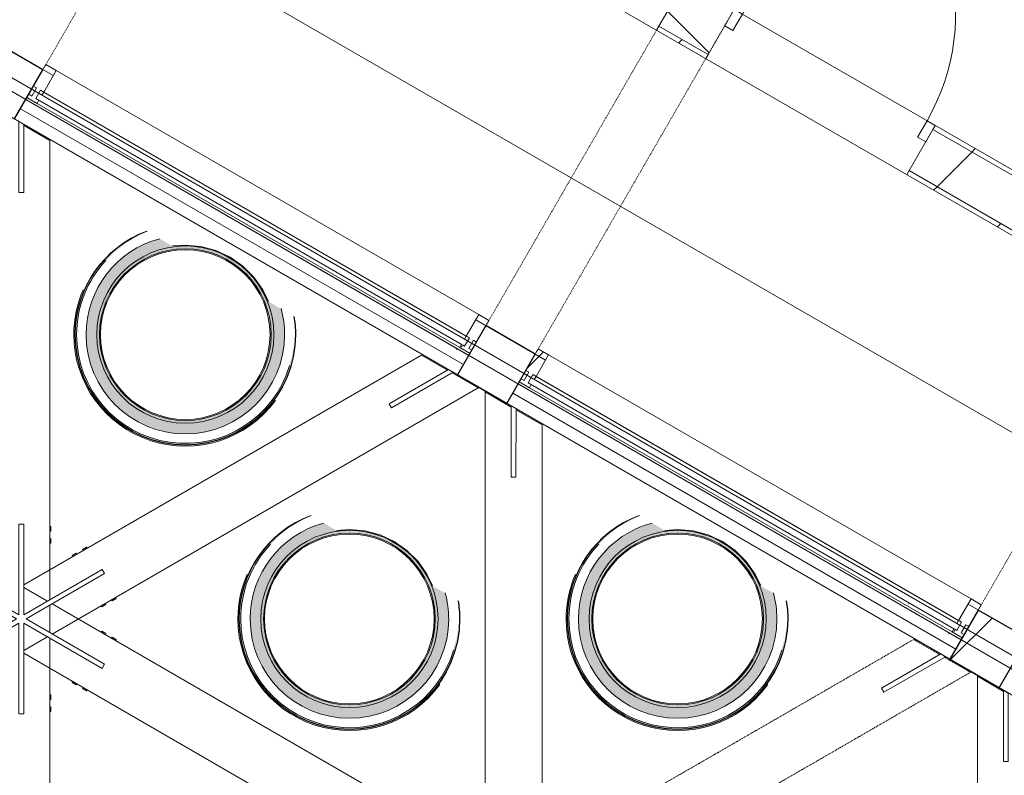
# Model space of a CAD drawing. Header units: centimetres. Extents: x 6036 to 22185, y 5782 to 11383.
# Tile 233 of 256: x 19244 to 19660, y 8416 to 8735. Entities that reach past the tile are written whole.
import ezdxf

# ---------------------------------------------------------------- set-up
doc = ezdxf.new("R2010")
doc.units = ezdxf.units.CM
doc.linetypes.add('Dash', pattern=[0.6, 0.3, -0.3])
doc.linetypes.add('Hidden', pattern=[0.714375, 0.47625, -0.238125])
for name, color, linetype, lineweight in [('A-COLS', 52, 'Continuous', 9), ('A-COLS-HDLN', 52, 'Dash', 9), ('A-DETL-MBND', 5, 'Continuous', 9), ('A-DOOR', 31, 'Continuous', 9), ('A-DOOR-FRAM', 31, 'Continuous', 9), ('A-DOOR-OPNG', 31, 'Continuous', 9), ('A-FLOR', 192, 'Continuous', 9), ('A-FLOR-HRAL', 11, 'Continuous', 9), ('A-GENM', 13, 'Continuous', 9), ('A-GLAZ-CURT', 52, 'Continuous', 9), ('A-GLAZ-CWMG', 51, 'Continuous', 9), ('A-WALL', 113, 'Continuous', 9), ('A-WALL-FNSH', 113, 'Continuous', 25), ('A-WALL-PATT', 111, 'Continuous', 25)]:
    doc.layers.add(name, color=color, linetype=linetype, lineweight=lineweight)
pattern_1 = [(45, (12452.32, 0), (-33.67596, 33.67596), [])]
pattern_2 = [(45, (12452.32, 0), (-21.2132, 21.2132), [])]
pattern_3 = [(45, (12452.32, 0), (-53.033, 53.033), []), (135, (12452.32, 0), (-53.033, -53.033), [])]

# ---------------------------------------------------------------- blocks, each defined once
blk = doc.blocks.new('WIND_SwietlikDachowy - WIND_SwietlikDachowy-V223-7-02 ZestMeble')
at = {"layer": 'A-GENM'}
for points in [[(-3.85, -46.48), (3.85, -46.48), (11.45, -45.21), (18.74, -42.71), (25.51, -39.05), (31.59, -34.32), (37.4, -27.74), (41.31, -21.54), (44.11, -15.14), (46.16, -5.82), (46.64, 0), (46.5, 0), (45.87, -7.65), (43.98, -15.1), (40.9, -22.13), (36.7, -28.56), (31.49, -34.21), (25.43, -38.93), (18.68, -42.58), (11.42, -45.08), (3.84, -46.34), (-3.84, -46.34), (-11.42, -45.08), (-18.68, -42.58), (-25.43, -38.93), (-31.49, -34.21), (-37.23, -27.74), (-40.9, -22.13), (-43.98, -15.1), (-46.02, -5.82), (-46.5, 0), (-45.87, 7.65), (-43.54, 16.1), (-40.9, 22.13), (-36.7, 28.56), (-31.49, 34.21), (-23.69, 39.87), (-18.68, 42.58), (-18.74, 42.71), (-26.83, 38.02), (-31.59, 34.32), (-36.81, 28.65), (-41.02, 22.2), (-44.11, 15.14), (-46.01, 7.68), (-46.64, 0), (-46.01, -7.68), (-44.11, -15.14), (-41.02, -22.2), (-36.81, -28.65), (-31.59, -34.32), (-25.51, -39.05), (-18.74, -42.71), (-11.45, -45.21), (-8.57, -45.7)], [(-46.5, 0), (-45.9, 0), (-45.25, 7.65), (-42.89, 16.1), (-40.18, 22.13), (-35.88, 28.56), (-30.56, 34.33), (-24.68, 39.05), (-18.14, 42.71), (-18.74, 42.55), (-26.61, 38.02), (-31.59, 34.11), (-36.85, 28.32), (-41.02, 21.85), (-44.11, 14.57), (-46.01, 5.97), (-46.11, 4.7)], [(0, -47.1), (7.75, -46.43), (16.37, -44.04), (22.92, -41.03), (28.87, -37.09), (34.57, -31.82), (37.62, -27.74), (37.4, -27.74), (36.22, -29.28), (31.09, -34.71), (25.1, -39.27), (18.44, -42.82), (11.27, -45.24), (1.87, -46.48), (-5.62, -46.19), (-12.96, -44.7), (-19.97, -42.04), (-26.47, -38.3), (-32.28, -33.56), (-37.4, -27.74), (-41.28, -21.62), (-44.34, -14.24), (-46.16, -5.82), (-46.5, 1.71), (-45.87, 8.23), (-43.41, 16.74), (-42.67, 18.62), (-43.11, 18.62), (-45.27, 12.56), (-46.64, 5.83), (-47.1, 0), (-46.01, -9.51), (-43.98, -16.52), (-40.9, -23.13), (-36.7, -29.34), (-31.82, -34.57), (-26.15, -39.05), (-19.58, -42.71), (-12.81, -45.21), (-7.37, -46.52), (-3.79, -46.8)], [(3.84, -46.34), (11.45, -45.07), (18.74, -42.55), (25.51, -38.87), (31.59, -34.11), (37.23, -27.74), (41.31, -21.19), (44.11, -14.57), (46.02, -5.82), (45.83, -4.2), (45.19, -8.48), (43.33, -15.1), (40.18, -22.13), (35.88, -28.56), (30.52, -34.21), (24.18, -38.93), (16.84, -42.58), (11.27, -44.5), (3.79, -45.74), (-3.84, -45.73), (-11.42, -44.44), (-18.74, -41.87), (-25.51, -38.11), (-31.59, -33.22), (-36.85, -27.23), (-41.02, -20.36), (-43.41, -14.9), (-45.42, -5.82), (-45.9, 0), (-46.5, 0), (-45.86, -7.68), (-43.96, -15.14), (-40.85, -22.2), (-36.62, -28.65), (-31.36, -34.32), (-25.21, -39.05), (-18.3, -42.71), (-10.59, -45.21), (-3.79, -46.34), (3.79, -46.34)]]:
    blk.add_hatch(color=256, dxfattribs=at).paths.add_polyline_path(points)
h = blk.add_hatch(color=256, dxfattribs=at)
h.paths.add_polyline_path([(3.46, -41.76), (10.29, -40.62), (16.83, -38.37), (22.92, -35.08), (28.38, -30.83), (33.06, -25.74), (36.85, -19.94), (39.63, -13.6), (41.42, -5.82), (41.9, 0), (41.31, 6.98), (40.3, 10.95), (35.02, 14), (32.45, 19.31), (28.63, 24.63), (23.94, 29.2), (18.54, 32.9), (12.58, 35.61), (6.23, 37.25), (-0.3, 37.77), (-5.39, 37.33), (-10.79, 40.45), (-17.49, 38.02), (-22.92, 35.08), (-28.38, 30.83), (-33.5, 25.07), (-36.85, 19.94), (-39.63, 13.6), (-41.33, 6.9), (-41.9, 0), (-41.33, -6.9), (-39.63, -13.6), (-36.85, -19.94), (-33.06, -25.74), (-28.38, -30.83), (-22.92, -35.08), (-16.83, -38.37), (-8.57, -40.9), (-3.46, -41.76)])
h.paths.add_polyline_path([(0, -37.4), (-6.49, -36.83), (-12.79, -35.14), (-18.7, -32.39), (-24.95, -27.74), (-28.65, -24.04), (-32.39, -18.7), (-35.14, -12.79), (-36.89, -5.82), (-37.4, 0), (-36.83, 6.49), (-35.14, 12.79), (-32.39, 18.7), (-28.65, 24.04), (-24.04, 28.65), (-18.7, 32.39), (-12.79, 35.14), (-4.78, 36.98), (1.99, 37.23), (6.49, 36.83), (12.79, 35.14), (20.34, 31.24), (24.3, 28.39), (28.96, 23.6), (32.74, 17.96), (35.14, 12.79), (36.83, 6.49), (37.4, 0), (36.83, -6.49), (35.14, -12.79), (32.39, -18.7), (28.65, -24.04), (24.04, -28.65), (18.7, -32.39), (12.79, -35.14), (6.49, -36.83)])
h = blk.add_hatch(color=256, dxfattribs=at)
h.paths.add_polyline_path([(0, -37.4), (6.49, -36.83), (12.79, -35.14), (18.7, -32.39), (24.95, -27.74), (28.65, -24.04), (33.06, -17.25), (35.14, -12.79), (36.89, -5.82), (37.23, 1.99), (36.74, 6.85), (34.92, 13.28), (31.92, 19.37), (28.38, 24.31), (22.92, 29.44), (16.89, 33.23), (11.39, 35.52), (6.49, 36.83), (-1.99, 37.23), (-6.56, 36.81), (-12.93, 35.08), (-18.9, 32.25), (-24.3, 28.39), (-28.65, 24.04), (-33.06, 17.25), (-35.14, 12.79), (-36.83, 6.49), (-37.4, 0), (-36.72, -6.9), (-34.77, -13.6), (-31.52, -19.94), (-28.38, -24.31), (-22.92, -29.44), (-18.7, -32.39), (-12.79, -35.14), (-6.49, -36.83), (-3.46, -37.1)])
h.paths.add_polyline_path([(0, -36.08), (-3.46, -36.05), (-11.6, -34.19), (-17.48, -31.61), (-23.12, -27.74), (-27.05, -24.04), (-30.99, -18.7), (-33.87, -12.79), (-35.69, -5.82), (-36.23, 0), (-35.14, 8.31), (-33.5, 13.65), (-30.8, 19.07), (-25.41, 25.65), (-21.76, 28.96), (-15.37, 32.74), (-8.33, 35.14), (-3.34, 36.08), (3.46, 36.05), (10.29, 34.7), (17.48, 31.61), (22.92, 27.92), (27.05, 24.04), (30.99, 18.7), (33.87, 12.79), (35.63, 6.49), (36.23, 0), (35.14, -8.31), (33.06, -14.53), (30.8, -19.07), (26.77, -24.41), (21.83, -28.91), (16.15, -32.43), (8.33, -35.14), (3.34, -36.08)])
for centre, radius, start, end in [((0, 0), 46.64, 110.4023, 180), ((0, 0), 46.5, 110.2553, 180), ((0, 0), 41.9, 104.9333, 180), ((0, 0), 37.4, 0, 180), ((0, 0), 36.23, 0, 180), ((-0.04, 0), 35.8, 0, 180), ((0, 0), 45.9, 137.0873, 180), ((0, 0), 47.1, 156.3763, 180), ((0, 0), 41.9, 0, 15.2001), ((0, 0), 46.5, 0, 9.4737), ((0, 0), 46.64, 0, 9.4737), ((0, 0), 47.1, 180, 323.9099), ((0, 0), 46.64, 180, 360), ((0, 0), 46.5, 180, 0), ((0, 0), 45.9, 180, 343.4254), ((0, 0), 41.9, 180, 360), ((0, 0), 37.4, 180, 0), ((0, 0), 36.23, 180, 0), ((-0.04, 0), 35.8, 180, 360)]:
    blk.add_arc(centre, radius, start, end, dxfattribs=at)
blk = doc.blocks.new('WIND_SwietlikDachowy - WIND_SwietlikDachowy-V215-7-02 ZestMeble')
at = {"layer": 'A-GENM'}
for points in [[(-3.85, -46.48), (3.85, -46.48), (11.45, -45.21), (18.74, -42.71), (25.51, -39.05), (31.59, -34.32), (36.81, -28.65), (41.02, -22.2), (44.11, -15.14), (46.01, -7.68), (46.64, 0), (46.5, 0), (45.87, -7.65), (43.98, -15.1), (40.9, -22.13), (36.7, -28.56), (31.49, -34.21), (24.64, -39.36), (18.68, -42.58), (11.42, -45.08), (3.84, -46.34), (-3.84, -46.34), (-11.42, -45.08), (-18.68, -42.58), (-25.43, -38.93), (-31.49, -34.21), (-36.7, -28.56), (-40.9, -22.13), (-43.98, -15.1), (-45.87, -7.65), (-46.5, 0), (-45.87, 7.65), (-43.98, 15.1), (-40.9, 22.13), (-36.7, 28.56), (-31.49, 34.21), (-25.24, 39.03), (-18.68, 42.58), (-18.74, 42.71), (-25.51, 39.05), (-31.59, 34.32), (-36.81, 28.65), (-41.02, 22.2), (-44.11, 15.14), (-46.01, 7.68), (-46.64, 0), (-46.01, -7.68), (-44.11, -15.14), (-41.02, -22.2), (-36.81, -28.65), (-31.59, -34.32), (-25.13, -39.25), (-18.74, -42.71), (-11.45, -45.21)], [(0, -47.1), (7.75, -46.43), (15.05, -44.59), (22.38, -41.36), (28.87, -37.09), (34.57, -31.82), (37.73, -27.8), (37.46, -27.65), (36.22, -29.28), (31.09, -34.71), (24.64, -39.52), (18.44, -42.82), (11.27, -45.24), (1.87, -46.48), (-5.62, -46.19), (-12.96, -44.7), (-19.97, -42.04), (-26.47, -38.3), (-32.28, -33.56), (-37.26, -27.95), (-41.28, -21.62), (-44.34, -14.24), (-46.11, -6.41), (-46.5, 1.71), (-45.87, 8.23), (-43.41, 16.74), (-42.67, 18.62), (-43.11, 18.62), (-45.27, 12.56), (-46.64, 5.83), (-47.1, 0), (-46.01, -9.51), (-43.98, -16.52), (-40.9, -23.13), (-36.7, -29.34), (-31.82, -34.57), (-25.81, -39.25), (-19.58, -42.71), (-12.81, -45.21), (-7.37, -46.52), (-0.3, -47.08)], [(-3.79, -46.34), (3.85, -46.34), (11.45, -45.07), (18.74, -42.55), (25.51, -38.87), (31.59, -34.11), (36.85, -28.32), (41.02, -21.85), (44.11, -14.57), (46.01, -5.97), (45.83, -4.2), (45.19, -8.48), (42.35, -17.34), (40.18, -22.13), (35.88, -28.56), (30.52, -34.21), (23.57, -39.25), (16.84, -42.58), (11.27, -44.5), (3.79, -45.74), (-3.84, -45.73), (-11.42, -44.44), (-18.74, -41.87), (-25.51, -38.11), (-31.59, -33.22), (-36.85, -27.23), (-41.02, -20.36), (-43.41, -14.9), (-45.27, -7.55), (-45.9, 0), (-46.5, 0), (-45.86, -7.68), (-43.96, -15.14), (-40.85, -22.2), (-36.62, -28.65), (-31.36, -34.32), (-24.83, -39.25), (-18.3, -42.71), (-10.59, -45.21), (-3.84, -46.34)]]:
    blk.add_hatch(color=256, dxfattribs=at).paths.add_polyline_path(points)
h = blk.add_hatch(color=256, dxfattribs=at)
h.paths.add_polyline_path([(-45.9, 0), (-45.25, 7.65), (-43.33, 15.1), (-40.18, 22.13), (-35.88, 28.56), (-30.56, 34.33), (-25.1, 38.8), (-18.14, 42.71), (-18.74, 42.55), (-25.51, 38.87), (-31.59, 34.11), (-36.81, 28.39), (-41.02, 21.85), (-44.11, 14.57), (-46.01, 5.97), (-46.5, 0), (-46.01, 0)])
h.paths.add_polyline_path([(46.3, 0), (46.5, 0), (46.23, 1.11)])
h = blk.add_hatch(color=256, dxfattribs=at)
h.paths.add_polyline_path([(-3.46, -41.76), (3.46, -41.76), (10.29, -40.62), (16.83, -38.37), (22.92, -35.08), (28.38, -30.83), (33.06, -25.74), (36.85, -19.94), (39.63, -13.6), (41.33, -6.9), (41.9, 0), (41.33, 6.9), (40.3, 10.95), (35.02, 14), (32.45, 19.31), (28.63, 24.63), (23.94, 29.2), (18.54, 32.9), (12.58, 35.61), (6.23, 37.25), (-0.3, 37.77), (-5.39, 37.33), (-10.79, 40.45), (-16.83, 38.37), (-22.92, 35.08), (-28.38, 30.83), (-33.06, 25.74), (-36.85, 19.94), (-39.63, 13.6), (-41.33, 6.9), (-41.9, 0), (-41.33, -6.9), (-39.63, -13.6), (-36.85, -19.94), (-33.06, -25.74), (-28.38, -30.83), (-22.92, -35.08), (-16.83, -38.37), (-10.29, -40.62)])
h.paths.add_polyline_path([(0, -37.4), (-6.49, -36.83), (-12.79, -35.14), (-18.7, -32.39), (-25.24, -27.45), (-28.65, -24.04), (-33.03, -17.34), (-35.14, -12.79), (-36.83, -6.49), (-37.4, 0), (-36.83, 6.49), (-35.14, 12.79), (-32.39, 18.7), (-28.65, 24.04), (-24.04, 28.65), (-18.7, 32.39), (-12.79, 35.14), (-4.78, 36.98), (1.99, 37.23), (6.56, 36.81), (12.93, 35.08), (18.9, 32.25), (24.64, 28.05), (28.96, 23.6), (32.74, 17.96), (35.14, 12.79), (37, 4.58), (37.4, 0), (36.83, -6.49), (35.14, -12.79), (32.39, -18.7), (28.65, -24.04), (24.04, -28.65), (18.7, -32.39), (12.79, -35.14), (6.49, -36.83)])
h = blk.add_hatch(color=256, dxfattribs=at)
h.paths.add_polyline_path([(0, -37.4), (6.49, -36.83), (12.79, -35.14), (18.7, -32.39), (24.64, -28.05), (28.65, -24.04), (33.03, -17.34), (35.14, -12.79), (36.83, -6.49), (37.23, 1.99), (36.81, 6.56), (35.08, 12.93), (32.25, 18.9), (28.38, 24.31), (22.92, 29.44), (17.96, 32.74), (11.39, 35.52), (6.49, 36.83), (-1.99, 37.23), (-6.81, 36.75), (-12.79, 35.14), (-18.9, 32.25), (-25.24, 27.45), (-28.65, 24.04), (-33.06, 17.25), (-35.14, 12.79), (-37, 4.58), (-37.4, 0), (-36.72, -6.9), (-34.77, -13.6), (-31.52, -19.94), (-28.38, -24.31), (-22.92, -29.44), (-18.7, -32.39), (-12.79, -35.14), (-6.49, -36.83), (-0.3, -37.37)])
h.paths.add_polyline_path([(-3.34, -36.08), (-11.6, -34.19), (-17.48, -31.61), (-22.92, -27.92), (-27.05, -24.04), (-30.99, -18.7), (-33.87, -12.79), (-35.64, -6.39), (-36.23, 0), (-35.14, 8.31), (-33.06, 14.53), (-30.8, 19.07), (-25.41, 25.65), (-21.75, 28.97), (-15.37, 32.74), (-8.33, 35.14), (-3.34, 36.08), (3.46, 36.05), (10.29, 34.7), (17.48, 31.61), (22.92, 27.92), (27.05, 24.04), (30.99, 18.7), (33.87, 12.79), (35.63, 6.49), (36.23, 0), (35.14, -8.31), (33.78, -13.09), (30.8, -19.07), (26.77, -24.41), (21.83, -28.91), (16.15, -32.43), (8.33, -35.14), (3.34, -36.08), (-0.3, -36.08)])
for centre, radius, start, end in [((0, 0), 46.64, 110.4023, 180), ((0, 0), 46.5, 110.2553, 180), ((0, 0), 41.9, 104.9333, 180), ((0, 0), 37.4, 0, 180), ((0, 0), 36.23, 0, 180), ((-0.04, 0), 35.8, 0, 180), ((0, 0), 45.9, 136.5701, 180), ((0, 0), 47.1, 156.3763, 180), ((0, 0), 41.9, 0, 15.2001), ((0, 0), 46.5, 0, 9.4737), ((0, 0), 46.64, 0, 9.4737), ((0, 0), 47.1, 180, 324), ((0, 0), 46.64, 180, 360), ((0, 0), 46.5, 180, 0), ((0, 0), 45.9, 180, 343.4254), ((0, 0), 41.9, 180, 360), ((0, 0), 37.4, 180, 0), ((0, 0), 36.23, 180, 0), ((-0.04, 0), 35.8, 180, 360)]:
    blk.add_arc(centre, radius, start, end, dxfattribs=at)
blk = doc.blocks.new('WIND_SwietlikDachowy - WIND_SwietlikDachowy-V229-7-02 ZestMeble')
at = {"layer": 'A-GENM'}
for points in [[(3.85, -46.48), (11.45, -45.21), (18.74, -42.71), (25.51, -39.05), (32.96, -32.83), (36.81, -28.65), (41.02, -22.2), (44.11, -15.14), (46.01, -7.68), (46.64, 0), (46.44, -0.68), (45.87, -7.65), (43.98, -15.1), (40.9, -22.13), (36.7, -28.56), (31.49, -34.21), (24.83, -39.25), (18.68, -42.58), (11.42, -45.08), (3.84, -46.34), (-3.84, -46.34), (-11.42, -45.08), (-18.68, -42.58), (-25.43, -38.93), (-31.49, -34.21), (-36.7, -28.56), (-40.9, -22.13), (-43.98, -15.1), (-45.87, -7.65), (-46.5, 0), (-45.87, 7.65), (-43.98, 15.1), (-40.9, 22.13), (-36.7, 28.56), (-31.49, 34.21), (-23.69, 39.87), (-16.92, 43.19), (-18.74, 42.71), (-27.11, 37.8), (-31.59, 34.32), (-36.81, 28.65), (-41.85, 20.3), (-44.11, 15.14), (-46.01, 7.68), (-46.64, 0), (-46.01, -7.68), (-44.11, -15.14), (-41.02, -22.2), (-36.81, -28.65), (-31.59, -34.32), (-25.13, -39.25), (-16.92, -43.34), (-11.45, -45.21), (-3.85, -46.48)], [(0, -47.1), (8.02, -46.36), (15.05, -44.59), (22.38, -41.36), (28.87, -37.09), (34.57, -31.82), (37.73, -27.8), (37.46, -27.65), (36.22, -29.28), (31.09, -34.71), (25.1, -39.27), (18.44, -42.82), (11.27, -45.24), (1.87, -46.48), (-5.62, -46.19), (-12.96, -44.7), (-19.97, -42.04), (-26.47, -38.3), (-32.28, -33.56), (-37.26, -27.95), (-41.85, -20.3), (-44.34, -14.24), (-46.11, -6.41), (-46.5, 1.71), (-45.87, 8.23), (-43.41, 16.74), (-42.67, 18.62), (-43.11, 18.62), (-45.27, 12.56), (-46.64, 5.83), (-47.1, 0), (-46.01, -9.51), (-43.98, -16.52), (-40.9, -23.13), (-36.7, -29.34), (-31.82, -34.57), (-25.81, -39.25), (-19.58, -42.71), (-12.81, -45.21), (-7.37, -46.52), (-3.79, -46.8)], [(-0.21, -46.34), (3.85, -46.34), (11.45, -45.07), (18.74, -42.55), (25.51, -38.87), (31.59, -34.11), (36.85, -28.32), (41.02, -21.85), (44.11, -14.57), (46.01, -5.97), (45.83, -4.2), (45.19, -8.48), (42.35, -17.34), (40.18, -22.13), (35.88, -28.56), (30.52, -34.21), (23.57, -39.25), (16.84, -42.58), (11.27, -44.5), (3.79, -45.74), (-3.84, -45.73), (-11.42, -44.44), (-18.74, -41.87), (-25.51, -38.11), (-31.59, -33.22), (-36.85, -27.23), (-41.02, -20.36), (-43.41, -14.9), (-45.27, -7.55), (-45.9, 0), (-46.5, 0), (-45.86, -7.68), (-43.96, -15.14), (-40.85, -22.2), (-36.62, -28.65), (-31.36, -34.32), (-24.83, -39.25), (-16.92, -43.19), (-10.59, -45.21), (-3.79, -46.34)]]:
    blk.add_hatch(color=256, dxfattribs=at).paths.add_polyline_path(points)
h = blk.add_hatch(color=256, dxfattribs=at)
h.paths.add_polyline_path([(-45.9, 0), (-45.25, 7.65), (-43.33, 15.1), (-40.18, 22.13), (-35.88, 28.56), (-30.56, 34.33), (-24.68, 39.05), (-16.92, 43.16), (-18.74, 42.55), (-26.88, 37.8), (-31.59, 34.11), (-36.81, 28.39), (-41.02, 21.85), (-44.11, 14.57), (-46.01, 5.97), (-46.5, 0), (-46.01, 0)])
h.paths.add_polyline_path([(46.3, 0), (46.5, 0), (46.23, 1.11)])
h = blk.add_hatch(color=256, dxfattribs=at)
h.paths.add_polyline_path([(3.46, -41.76), (10.29, -40.62), (16.83, -38.37), (22.92, -35.08), (28.38, -30.83), (33.06, -25.74), (36.85, -19.94), (39.63, -13.6), (41.33, -6.9), (41.9, 0), (41.33, 6.9), (40.3, 10.95), (35.02, 14), (32.45, 19.31), (28.63, 24.63), (23.94, 29.2), (18.54, 32.9), (12.58, 35.61), (6.23, 37.25), (-0.3, 37.77), (-5.39, 37.33), (-10.79, 40.45), (-17.89, 37.8), (-22.92, 35.08), (-28.38, 30.83), (-33.06, 25.74), (-36.85, 19.94), (-39.63, 13.6), (-41.33, 6.9), (-41.85, -0.56), (-41.33, -6.9), (-39.63, -13.6), (-36.85, -19.94), (-33.06, -25.74), (-28.38, -30.83), (-22.92, -35.08), (-16.83, -38.37), (-10.29, -40.62), (-3.46, -41.76)])
h.paths.add_polyline_path([(0, -37.4), (-6.49, -36.83), (-12.79, -35.14), (-18.7, -32.39), (-24.04, -28.65), (-28.65, -24.04), (-33.03, -17.34), (-35.14, -12.79), (-36.83, -6.49), (-37.4, 0), (-36.83, 6.49), (-35.14, 12.79), (-32.39, 18.7), (-28.65, 24.04), (-24.04, 28.65), (-16.92, 33.22), (-11.39, 35.52), (-4.78, 36.98), (1.99, 37.23), (8.02, 36.42), (14.14, 34.52), (18.9, 32.25), (24.3, 28.39), (28.96, 23.6), (32.96, 17.48), (35.14, 12.79), (37, 4.58), (37.4, 0), (36.83, -6.49), (35.14, -12.79), (32.39, -18.7), (28.65, -24.04), (24.04, -28.65), (18.7, -32.39), (12.79, -35.14), (6.49, -36.83)])
h = blk.add_hatch(color=256, dxfattribs=at)
h.paths.add_polyline_path([(0, -37.4), (8.02, -36.42), (12.79, -35.14), (18.7, -32.39), (24.04, -28.65), (28.65, -24.04), (33.03, -17.34), (35.52, -11.39), (36.87, -6.01), (37.23, 1.99), (36.74, 6.85), (34.92, 13.28), (31.52, 19.94), (28.38, 24.31), (22.92, 29.44), (17.96, 32.74), (11.39, 35.52), (6.49, 36.83), (-1.99, 37.23), (-6.56, 36.81), (-12.93, 35.08), (-18.9, 32.25), (-24.3, 28.39), (-28.65, 24.04), (-33.06, 17.25), (-35.14, 12.79), (-37, 4.58), (-37.4, 0), (-36.72, -6.9), (-34.77, -13.6), (-31.52, -19.94), (-28.38, -24.31), (-22.92, -29.44), (-16.92, -33.22), (-12.79, -35.14), (-6.49, -36.83), (-3.46, -37.1)])
h.paths.add_polyline_path([(-3.34, -36.08), (-11.6, -34.19), (-17.48, -31.61), (-22.92, -27.92), (-27.05, -24.04), (-30.99, -18.7), (-33.87, -12.79), (-35.64, -6.39), (-36.23, 0), (-35.14, 8.31), (-33.06, 14.53), (-30.8, 19.07), (-25.41, 25.65), (-21.76, 28.96), (-15.37, 32.74), (-8.33, 35.14), (-3.34, 36.08), (3.46, 36.05), (10.29, 34.7), (17.48, 31.61), (22.92, 27.92), (27.05, 24.04), (30.99, 18.7), (33.87, 12.79), (35.63, 6.49), (36.23, 0), (35.14, -8.31), (32.96, -14.75), (30.8, -19.07), (26.77, -24.41), (21.83, -28.91), (16.15, -32.43), (8.33, -35.14), (3.34, -36.08), (0, -36.08)])
for centre, radius, start, end in [((0, 0), 46.64, 110.4023, 180), ((0, 0), 46.5, 110.2553, 180), ((0, 0), 41.9, 104.9333, 180), ((0, 0), 37.4, 0, 180), ((0, 0), 36.23, 0, 180), ((-0.04, 0), 35.8, 0, 180), ((0, 0), 45.9, 136.5701, 180), ((0, 0), 47.1, 156.3763, 180), ((0, 0), 41.9, 0, 15.2001), ((0, 0), 46.5, 0, 9.4737), ((0, 0), 46.64, 0, 9.4737), ((0, 0), 47.1, 180, 324), ((0, 0), 46.64, 180, 360), ((0, 0), 46.5, 180, 0), ((0, 0), 45.9, 180, 343.4254), ((0, 0), 41.9, 180, 360), ((0, 0), 37.4, 180, 0), ((0, 0), 36.23, 180, 0), ((-0.04, 0), 35.8, 180, 360)]:
    blk.add_arc(centre, radius, start, end, dxfattribs=at)
blk = doc.blocks.new('GEMO_Zwornik - GEMO_Zwornik-V242-7-02 ZestMeble')
at = {"layer": 'A-GENM'}
for p, q in [((-12.5, 39), (-12, 39)), ((-12.5, 39), (-12.5, 37)), ((-1, 1.73), (-1, 40)), ((-1, 40), (1, 40)), ((1, 40), (1, 1.73)), ((12, 39), (12.5, 39)), ((12.5, 37), (12.5, 39)), ((-12, 37), (-12.5, 37)), ((-12.5, 34), (-12, 34)), ((-12.5, 34), (-12.5, 32)), ((12.5, 37), (12, 37)), ((12, 34), (12.5, 34)), ((12.5, 32), (12.5, 34)), ((-27.77, 29.89), (-27.52, 30.33)), ((-25.79, 29.33), (-27.52, 30.33)), ((-25.79, 29.33), (-26.04, 28.89)), ((-12, 32), (-12.5, 32)), ((12.5, 32), (12, 32)), ((27.52, 30.33), (25.79, 29.33)), ((26.04, 28.89), (25.79, 29.33)), ((27.52, 30.33), (27.77, 29.89)), ((-23.44, 27.39), (-23.19, 27.83)), ((-21.46, 26.83), (-23.19, 27.83)), ((-21.46, 26.83), (-21.65, 26.5)), ((23.19, 27.83), (21.46, 26.83)), ((21.65, 26.5), (21.46, 26.83)), ((23.19, 27.83), (23.27, 27.7)), ((-35.14, 19.13), (-34.14, 20.87)), ((-34.14, 20.87), (-1, 1.73)), ((1, 1.73), (34.14, 20.87)), ((34.14, 20.87), (35.14, 19.13)), ((-2, 0), (-35.14, 19.13)), ((35.14, 19.13), (2, 0)), ((-40.02, 8.67), (-39.77, 9.11)), ((-40.02, 8.67), (-38.29, 7.67)), ((38.29, 7.67), (40.02, 8.67)), ((39.77, 9.11), (40.02, 8.67)), ((-38.04, 8.11), (-38.29, 7.67)), ((-35.69, 6.17), (-35.44, 6.61)), ((-35.69, 6.17), (-33.96, 5.17)), ((-33.71, 5.61), (-33.96, 5.17)), ((33.96, 5.17), (33.71, 5.61)), ((33.96, 5.17), (35.69, 6.17)), ((35.44, 6.61), (35.69, 6.17)), ((38.29, 7.67), (38.04, 8.11)), ((-35.14, -19.13), (-2, 0)), ((-1, -1.73), (-34.14, -20.87)), ((-1, -40), (-1, -1.73)), ((34.14, -20.87), (1, -1.73)), ((1, -1.73), (1, -40)), ((2, 0), (35.14, -19.13)), ((-38.29, -7.67), (-40.02, -8.67)), ((-38.29, -7.67), (-38.04, -8.11)), ((-33.96, -5.17), (-35.69, -6.17)), ((-35.58, -6.38), (-35.69, -6.17)), ((-33.96, -5.17), (-33.71, -5.61)), ((33.71, -5.61), (33.96, -5.17)), ((35.69, -6.17), (33.96, -5.17)), ((35.69, -6.17), (35.58, -6.38)), ((38.04, -8.11), (38.29, -7.67)), ((40.02, -8.67), (38.29, -7.67)), ((-39.77, -9.11), (-40.02, -8.67)), ((40.02, -8.67), (39.77, -9.11)), ((-34.14, -20.87), (-35.14, -19.13)), ((35.14, -19.13), (34.14, -20.87)), ((-26.04, -28.89), (-25.79, -29.33)), ((-23.19, -27.83), (-23.44, -27.39)), ((-23.19, -27.83), (-21.46, -26.83)), ((-21.71, -26.39), (-21.46, -26.83)), ((21.46, -26.83), (21.71, -26.39)), ((21.46, -26.83), (23.19, -27.83)), ((23.27, -27.7), (23.19, -27.83)), ((25.79, -29.33), (26.04, -28.89)), ((-27.52, -30.33), (-27.77, -29.89)), ((-27.52, -30.33), (-25.79, -29.33)), ((-12.5, -32), (-12, -32)), ((-12.5, -32), (-12.5, -34)), ((12, -32), (12.5, -32)), ((12.5, -34), (12.5, -32)), ((25.79, -29.33), (27.52, -30.33)), ((27.77, -29.89), (27.52, -30.33)), ((-12, -34), (-12.5, -34)), ((-12.5, -37), (-12, -37)), ((-12.5, -37), (-12.5, -39)), ((12.5, -34), (12, -34)), ((12, -37), (12.5, -37)), ((12.5, -39), (12.5, -37)), ((-12, -39), (-12.5, -39)), ((1, -40), (-1, -40)), ((12.5, -39), (12, -39))]:
    blk.add_line(p, q, dxfattribs=at)
blk = doc.blocks.new('GEMO_ZwornikBoczny - GEMO_ZwornikBoczny-7990921-7-02 ZestMeble')
at = {"layer": 'A-GENM'}
for p, q in [((-52.54, 29.18), (-51.54, 30.91)), ((-26.56, 14.18), (-52.54, 29.18)), ((-51.54, 30.91), (-26.56, 16.49)), ((-26.56, 16.49), (-26.56, 14.18)), ((-52.54, -29.18), (-26.56, -14.18)), ((-26.56, -16.49), (-51.54, -30.91)), ((-26.56, -14.18), (-26.56, -16.49)), ((-51.54, -30.91), (-52.54, -29.18))]:
    blk.add_line(p, q, dxfattribs=at)
blk = doc.blocks.new('Railing - Railing-8646441-7-02 ZestMeble')
at = {"layer": 'A-FLOR-HRAL'}
for p, q in [((6375.01, 8949.14), (7600.01, 8241.89)), ((6372.51, 8944.81), (7590.01, 8241.89))]:
    blk.add_line(p, q, dxfattribs=at)
blk = doc.blocks.new('Rectangular Mullion - B21_Zklipsem-8647622-7-02 ZestMeble')
at = {"layer": 'A-GLAZ-CWMG'}
for p, q in [((7015.28, 8593.34), (7010.03, 8584.24)), ((7193.68, 8490.34), (7015.28, 8593.34)), ((7010.03, 8584.24), (7009.28, 8582.94)), ((7010.03, 8584.24), (7188.43, 8481.24)), ((7188.43, 8481.24), (7193.68, 8490.34)), ((7187.68, 8479.94), (7188.43, 8481.24))]:
    blk.add_line(p, q, dxfattribs=at)
blk = doc.blocks.new('GEMO_WregaCentrumParterDrewno - GEMO_WregaCentrumParterDrewno-5879637-7-02 ZestMeble')
at = {"layer": 'A-COLS-HDLN', "color": 254}
for p, q in [((-12, 168), (-12, -295.15)), ((12, -295.15), (12, 168))]:
    blk.add_line(p, q, dxfattribs=at)
blk = doc.blocks.new('DOOR_Drzwi-1S_P1 - C13-D_Drzwi_90x200_-8233002-7-02 ZestMeble')
at = {"layer": 'A-DOOR'}
for p, q in [((45, -12), (45, -102)), ((48, -15), (45, -15)), ((48, -15), (48, -102)), ((48, -102), (45, -102))]:
    blk.add_line(p, q, dxfattribs=at)
at = {"layer": 'A-DOOR-FRAM'}
for p, q in [((-45, -4), (-49, -4)), ((-49, -4), (-49, -12)), ((-45, -12), (-45, -4)), ((49, -4), (45, -4)), ((45, -4), (45, -12)), ((49, -12), (49, -4)), ((-49, -12), (-45, -12)), ((45, -12), (49, -12))]:
    blk.add_line(p, q, dxfattribs=at)
at = {"layer": 'A-DOOR-OPNG'}
blk.add_arc((45, -12), 90, 180, 270, dxfattribs=at)
blk = doc.blocks.new('PLFI_Kurtyna - 0787340-019-V400-7-02 ZestMeble')
at = {"layer": 'A-DETL-MBND'}
for p, q in [((-103.53, 0.97), (-103.67, 0.5)), ((-81.15, 0.53), (-81.05, 0.47))]:
    blk.add_line(p, q, dxfattribs=at)
at = {"layer": 'A-DETL-MBND', "flags": 128}
blk.add_lwpolyline([(-102.44, 2.78), (-102.14, 2.73), (-102.04, 2.59)], dxfattribs=at)
blk = doc.blocks.new('Railing - Railing-8646476-7-02 ZestMeble')
at = {"layer": 'A-FLOR-HRAL'}
for p, q in [((6798.4, 8704.69), (6797.1, 8705.44)), ((6794.6, 8701.11), (6981.66, 8593.11)), ((6984.16, 8597.44), (6982.86, 8598.19)), ((7006.25, 8584.69), (7004.95, 8585.44)), ((7002.45, 8581.11), (7189.51, 8473.11)), ((7192.01, 8477.44), (7190.71, 8478.19))]:
    blk.add_line(p, q, dxfattribs=at)
blk = doc.blocks.new('CUWP_ZestawSzklany - B21-OS_Szklo-2Szybowy-8647624-7-02 ZestMeble')
at = {"layer": 'A-GLAZ-CURT'}
for p, q in [((104.5, 0), (-104.5, 0)), ((-104.5, 0), (-104.5, -4)), ((-104.5, -4), (104.5, -4)), ((104.5, -4), (104.5, 0))]:
    blk.add_line(p, q, dxfattribs=at)
blk = doc.blocks.new('Rectangular Mullion - B21_Zklipsem-8647623-7-02 ZestMeble')
at = {"layer": 'A-GLAZ-CWMG'}
for p, q in [((7015.28, 8593.34), (7193.68, 8490.34)), ((7007.28, 8579.48), (7185.68, 8476.48))]:
    blk.add_line(p, q, dxfattribs=at)
blk = doc.blocks.new('Rectangular Mullion - B21_Zklipsem-V417-7-02 ZestMeble')
at = {"layer": 'A-GLAZ-CWMG'}
h = blk.add_hatch(dxfattribs=at)
h.set_pattern_fill('FP_244', color=256, style=0, pattern_type=2)
h.set_pattern_definition([(105, (1773.74, -10935.187), (-28.977775, -7.76457), [])])
h.paths.add_polyline_path([(-5, -1.5), (-5, 0), (-3.5, 0), (-3.5, 4), (-5, 4), (-5, 14.5), (0, 14.5), (0, 4), (-1.5, 4), (-1.5, 0), (0, 0), (-0.1, -1.5)])
at = {"layer": 'A-GLAZ-CWMG', "lineweight": 18}
for p, q in [((-5, 4), (-5, 14.5)), ((-5, 14.5), (0, 14.5)), ((0, 14.5), (0, 4)), ((-3.5, 4), (-5, 4)), ((-3.5, 0), (-3.5, 4)), ((0, 4), (-1.5, 4)), ((-1.5, 4), (-1.5, 0)), ((-5, -1.5), (-5, 0)), ((-5, 0), (-3.5, 0)), ((0, -1.5), (-5, -1.5)), ((-1.5, 0), (0, 0)), ((0, 0), (0, -1.5))]:
    blk.add_line(p, q, dxfattribs=at)
blk = doc.blocks.new('Rectangular Mullion - B21_Zklipsem-V418-7-02 ZestMeble')
at = {"layer": 'A-GLAZ-CWMG'}
h = blk.add_hatch(dxfattribs=at)
h.set_pattern_fill('FP_245', color=256, style=0, pattern_type=2)
h.set_pattern_definition([(75, (-1989.74, -10935.187), (-28.977775, 7.76457), [])])
h.paths.add_polyline_path([(0, -1.5), (0, 0), (-1.5, 0), (-1.5, 4), (0, 4), (0, 14.5), (-5, 14.5), (-5, 4), (-3.5, 4), (-3.5, 0), (-5, 0), (-5, -1.5)])
at = {"layer": 'A-GLAZ-CWMG', "lineweight": 18}
for p, q in [((0, 14.5), (-5, 14.5)), ((-5, 14.5), (-5, 4)), ((0, 4), (0, 14.5)), ((-5, 4), (-3.5, 4)), ((-3.5, 4), (-3.5, 0)), ((-1.5, 0), (-1.5, 4)), ((-1.5, 4), (0, 4)), ((-3.5, 0), (-5, 0)), ((-5, 0), (-5, -1.5)), ((-5, -1.5), (0, -1.5)), ((0, 0), (-1.5, 0)), ((0, -1.5), (0, 0))]:
    blk.add_line(p, q, dxfattribs=at)
blk = doc.blocks.new('Rectangular Mullion - B21_Zklipsem-V419-7-02 ZestMeble')
at = {"layer": 'A-GLAZ-CWMG'}
h = blk.add_hatch(dxfattribs=at)
h.set_pattern_fill('FP_246', color=256, style=0, pattern_type=2)
h.set_pattern_definition([(105, (1533.74, -10935.187), (-28.977775, -7.76457), [])])
h.paths.add_polyline_path([(-5, -1.5), (-5, 0), (-3.5, 0), (-3.5, 4), (-5, 4), (-5, 14.5), (0, 14.5), (0, 4), (-1.5, 4), (-1.5, 0), (0, 0), (0, -1.5)])
at = {"layer": 'A-GLAZ-CWMG', "lineweight": 18}
for p, q in [((-5, 4), (-5, 14.5)), ((-5, 14.5), (0, 14.5)), ((0, 14.5), (0, 4)), ((-3.5, 4), (-5, 4)), ((-3.5, 0), (-3.5, 4)), ((0, 4), (-1.5, 4)), ((-1.5, 4), (-1.5, 0)), ((-5, -1.5), (-5, 0)), ((-5, 0), (-3.5, 0)), ((0, -1.5), (-5, -1.5)), ((-1.5, 0), (0, 0)), ((0, 0), (0, -1.5))]:
    blk.add_line(p, q, dxfattribs=at)
blk = doc.blocks.new('Rectangular Mullion - B21_Zklipsem-V420-7-02 ZestMeble')
at = {"layer": 'A-GLAZ-CWMG'}
h = blk.add_hatch(dxfattribs=at)
h.set_pattern_fill('FP_247', color=256, style=0, pattern_type=2)
h.set_pattern_definition([(75, (-1749.74, -10935.187), (-28.977775, 7.76457), [])])
h.paths.add_polyline_path([(0, -1.5), (0, 0), (-1.5, 0.04), (-1.5, 4), (0, 4), (0, 14.5), (-5, 14.5), (-5, 4), (-3.5, 4), (-3.5, 0), (-5, 0), (-4.7, -1.5), (-4.17, -1.5)])
at = {"layer": 'A-GLAZ-CWMG', "lineweight": 18}
for p, q in [((0, 14.5), (-5, 14.5)), ((-5, 14.5), (-5, 4)), ((0, 4), (0, 14.5)), ((-5, 4), (-3.5, 4)), ((-3.5, 4), (-3.5, 0)), ((-1.5, 0), (-1.5, 4)), ((-1.5, 4), (0, 4)), ((-3.5, 0), (-5, 0)), ((-5, 0), (-5, -1.5)), ((-5, -1.5), (0, -1.5)), ((0, 0), (-1.5, 0)), ((0, -1.5), (0, 0))]:
    blk.add_line(p, q, dxfattribs=at)

msp = doc.modelspace()

# ---------------------------------------------------------------- hatches: boundary and pattern name
at = {"layer": 'A-COLS'}
h = msp.add_hatch(dxfattribs=at)
h.set_pattern_fill('FP_35', color=256, style=0, pattern_type=2)
h.set_pattern_definition(pattern_1)
h.paths.add_polyline_path([(19242.17, 8692.89), (19254.17, 8713.67), (19233.39, 8725.67), (19221.39, 8704.89), (19230.92, 8699.38)])
h.paths.add_polyline_path([(19520.38, 9174.77), (19543.48, 9214.77), (19522.69, 9226.77), (19499.6, 9186.77), (19505.22, 9183.52)])
h = msp.add_hatch(dxfattribs=at)
h.set_pattern_fill('FP_35', color=256, style=0, pattern_type=2)
h.set_pattern_definition(pattern_1)
h.paths.add_polyline_path([(19450.02, 8572.89), (19462.02, 8593.67), (19441.23, 8605.67), (19429.23, 8584.89), (19447.84, 8574.15)])
h.paths.add_polyline_path([(19728.23, 9054.77), (19751.32, 9094.77), (19730.54, 9106.77), (19707.45, 9066.77), (19725.47, 9056.36)])
h = msp.add_hatch(dxfattribs=at)
h.set_pattern_fill('FP_35', color=256, style=0, pattern_type=2)
h.set_pattern_definition(pattern_1)
h.paths.add_polyline_path([(19657.86, 8452.89), (19669.86, 8473.67), (19649.08, 8485.67), (19637.08, 8464.89), (19654.84, 8454.63)])
h.paths.add_polyline_path([(19936.08, 8934.77), (19959.17, 8974.77), (19938.39, 8986.77), (19915.29, 8946.77), (19929.15, 8938.77)])
at = {"layer": 'A-WALL-PATT', "lineweight": 9}
h = msp.add_hatch(dxfattribs=at)
h.set_pattern_fill('FP_14', color=256, style=0, pattern_type=2)
h.set_pattern_definition(pattern_3)
h.paths.add_polyline_path([(19522.89, 8727.11), (19532.89, 8744.43), (19524.23, 8749.43), (19514.23, 8732.11)])
h.paths.add_polyline_path([(19429.36, 8781.11), (19439.36, 8798.43), (19325.05, 8864.43), (19315.05, 8847.11), (19380.54, 8809.3)])
h = msp.add_hatch(dxfattribs=at)
h.set_pattern_fill('FP_13', color=256, style=0, pattern_type=2)
h.set_pattern_definition(pattern_2)
h.paths.add_polyline_path([(19521.89, 8725.38), (19522.89, 8727.11), (19514.23, 8732.11), (19513.23, 8730.38)])
h.paths.add_polyline_path([(19428.36, 8779.38), (19429.36, 8781.11), (19315.05, 8847.11), (19314.05, 8845.38), (19380.54, 8806.99)])
h = msp.add_hatch(dxfattribs=at)
h.set_pattern_fill('FP_13', color=256, style=0, pattern_type=2)
h.set_pattern_definition(pattern_2)
h.paths.add_polyline_path([(19740.74, 8624.43), (19741.74, 8626.16), (19630.89, 8690.16), (19629.89, 8688.43), (19729.66, 8630.83)])
h.paths.add_polyline_path([(19545.02, 8737.43), (19546.02, 8739.16), (19533.89, 8746.16), (19532.89, 8744.43)])
h = msp.add_hatch(dxfattribs=at)
h.set_pattern_fill('FP_14', color=256, style=0, pattern_type=2)
h.set_pattern_definition(pattern_3)
h.paths.add_polyline_path([(19730.74, 8607.11), (19740.74, 8624.43), (19629.89, 8688.43), (19619.89, 8671.11), (19729.66, 8607.74)])
h.paths.add_polyline_path([(19535.02, 8720.11), (19545.02, 8737.43), (19532.89, 8744.43), (19522.89, 8727.11), (19530.16, 8722.91)])
h = msp.add_hatch(dxfattribs=at)
h.set_pattern_fill('FP_13', color=256, style=0, pattern_type=2)
h.set_pattern_definition(pattern_2)
h.paths.add_polyline_path([(19729.74, 8605.38), (19730.74, 8607.11), (19619.89, 8671.11), (19618.89, 8669.38), (19729.66, 8605.43)])
h.paths.add_polyline_path([(19534.02, 8718.38), (19535.02, 8720.11), (19522.89, 8727.11), (19521.89, 8725.38), (19530.16, 8720.61)])

# ---------------------------------------------------------------- linework, layer by layer
at = {"layer": 'A-COLS', "lineweight": 25}
for p, q in [((19254.17, 8713.67), (19233.39, 8725.67)), ((19242.17, 8692.89), (19254.17, 8713.67)), ((19441.23, 8605.67), (19429.23, 8584.89)), ((19462.02, 8593.67), (19441.23, 8605.67)), ((19450.02, 8572.89), (19462.02, 8593.67)), ((19429.23, 8584.89), (19450.02, 8572.89)), ((19649.08, 8485.67), (19637.08, 8464.89)), ((19669.86, 8473.67), (19649.08, 8485.67)), ((19657.86, 8452.89), (19669.86, 8473.67)), ((19637.08, 8464.89), (19657.86, 8452.89))]:
    msp.add_line(p, q, dxfattribs=at)
at = {"layer": 'A-FLOR'}
for p, q in [((21566.08, 7462.03), (18728.68, 9100.2)), ((19119.62, 8985.35), (21603.69, 7551.16)), ((21602.08, 7524.38), (19107.62, 8964.56)), ((18803.81, 8945.98), (19867.6, 8331.8)), ((19229.06, 8728.17), (19258.5, 8711.17)), ((19244.67, 8697.22), (19431.73, 8589.22)), ((19431.73, 8589.22), (19244.67, 8697.22)), ((19246.03, 8690.21), (19257.06, 8683.84)), ((19257.06, 8683.84), (19257.06, 8489.97)), ((19436.9, 8608.17), (19466.35, 8591.17)), ((19246.06, 8496.32), (19413.95, 8593.26)), ((19413.95, 8593.26), (19424.98, 8586.89)), ((19426.95, 8585.75), (19437.95, 8579.4)), ((19437.95, 8579.4), (19258.06, 8475.54)), ((19440.9, 8369.97), (19440.9, 8577.7)), ((19440.9, 8577.7), (19451.9, 8571.34)), ((19452.52, 8577.22), (19639.58, 8469.22)), ((19639.58, 8469.22), (19452.52, 8577.22)), ((19453.87, 8570.21), (19464.9, 8563.84)), ((19464.9, 8563.84), (19464.9, 8369.97)), ((19246.06, 8495.17), (19255.86, 8489.51)), ((19257.06, 8487.66), (19257.06, 8476.11)), ((19258.06, 8488.24), (19451.9, 8376.32)), ((19644.75, 8488.17), (19672.46, 8472.17)), ((19255.86, 8474.27), (19246.06, 8468.61)), ((19257.06, 8473.8), (19257.06, 8249.97)), ((19439.9, 8355.54), (19246.06, 8467.45)), ((19648.75, 8249.97), (19648.75, 8457.7)), ((19648.75, 8457.7), (19659.75, 8451.34))]:
    msp.add_line(p, q, dxfattribs=at)
at = {"layer": 'A-FLOR', "color": 10, "linetype": 'Hidden'}
for p, q in [((19453.9, 8376.32), (19621.8, 8473.26)), ((19621.8, 8473.26), (19632.83, 8466.89)), ((19634.8, 8465.75), (19645.8, 8459.4)), ((19645.8, 8459.4), (19465.9, 8355.54))]:
    msp.add_line(p, q, dxfattribs=at)
at = {"layer": 'A-FLOR', "flags": 128}
for points in [[(19349.39, 8615.92), (19347.03, 8620.79), (19343.25, 8626.18), (19338.59, 8630.84), (19333.2, 8634.62), (19327.22, 8637.41), (19320.86, 8639.11), (19314.3, 8639.69), (19308.9, 8639.3)], [(19418.68, 8495.92), (19416.31, 8500.79), (19412.53, 8506.18), (19407.87, 8510.84), (19402.48, 8514.62), (19396.51, 8517.41), (19390.14, 8519.11), (19383.58, 8519.69), (19378.18, 8519.3)], [(19557.24, 8495.92), (19554.88, 8500.79), (19551.1, 8506.18), (19546.44, 8510.84), (19541.04, 8514.62), (19535.07, 8517.41), (19528.71, 8519.11), (19522.14, 8519.69), (19516.74, 8519.3)]]:
    msp.add_lwpolyline(points, dxfattribs=at)
at = {"layer": 'A-WALL', "color": 9, "lineweight": 18}
for p, q in [((19524.23, 8749.43), (19514.23, 8732.11)), ((19535.02, 8720.11), (19545.02, 8737.43)), ((19514.23, 8732.11), (19535.02, 8720.11)), ((19629.89, 8688.43), (19619.89, 8671.11)), ((19629.89, 8688.43), (19855.05, 8558.43)), ((19619.89, 8671.11), (19845.05, 8541.11))]:
    msp.add_line(p, q, dxfattribs=at)
at = {"layer": 'A-WALL-FNSH', "color": 253, "lineweight": 9}
for p, q in [((19514.23, 8732.11), (19513.23, 8730.38)), ((19534.02, 8718.38), (19535.02, 8720.11)), ((19630.89, 8690.16), (19629.89, 8688.43)), ((19619.89, 8671.11), (19618.89, 8669.38))]:
    msp.add_line(p, q, dxfattribs=at)

# ---------------------------------------------------------------- block references
at = {"layer": 'A-COLS-HDLN', "color": 254, "rotation": 149.9999999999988}
for p in [(19327.78, 8865.16), (19535.62, 8745.16), (19743.47, 8625.16)]:
    msp.add_blockref('GEMO_WregaCentrumParterDrewno - GEMO_WregaCentrumParterDrewno-5879637-7-02 ZestMeble', p, dxfattribs=at)
at = {"layer": 'A-DETL-MBND', "rotation": 150.0000000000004}
for p in [(19341.7, 8649.28), (19549.55, 8529.28)]:
    msp.add_blockref('PLFI_Kurtyna - 0787340-019-V400-7-02 ZestMeble', p, dxfattribs=at)
at = {"layer": 'A-DOOR', "rotation": 149.9999999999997}
msp.add_blockref('DOOR_Drzwi-1S_P1 - C13-D_Drzwi_90x200_-8233002-7-02 ZestMeble', (19582.45, 8704.27), dxfattribs=at)
at = {"layer": 'A-FLOR-HRAL'}
for name in ['Railing - Railing-8646441-7-02 ZestMeble', 'Railing - Railing-8646476-7-02 ZestMeble']:
    msp.add_blockref(name, (12452.32, 0), dxfattribs=at)
at = {"layer": 'A-GENM', "rotation": 60.0000000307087}
for p in [(19245.06, 8721.89), (19452.9, 8601.89), (19660.75, 8481.89)]:
    msp.add_blockref('GEMO_ZwornikBoczny - GEMO_ZwornikBoczny-7990921-7-02 ZestMeble', p, dxfattribs=at)
at = {"layer": 'A-GENM'}
for name, p in [('WIND_SwietlikDachowy - WIND_SwietlikDachowy-V223-7-02 ZestMeble', (19314.3, 8601.89)), ('GEMO_Zwornik - GEMO_Zwornik-V242-7-02 ZestMeble', (19245.06, 8481.89)), ('WIND_SwietlikDachowy - WIND_SwietlikDachowy-V215-7-02 ZestMeble', (19383.58, 8481.89)), ('WIND_SwietlikDachowy - WIND_SwietlikDachowy-V229-7-02 ZestMeble', (19522.14, 8481.89))]:
    msp.add_blockref(name, p, dxfattribs=at)
at = {"layer": 'A-GLAZ-CURT'}
for p, rotation in [((19341.7, 8649.28), 149.9999999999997), ((19549.55, 8529.28), 149.9999999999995)]:
    msp.add_blockref('CUWP_ZestawSzklany - B21-OS_Szklo-2Szybowy-8647624-7-02 ZestMeble', p, dxfattribs=dict(at, rotation=rotation))
at = {"layer": 'A-GLAZ-CWMG', "extrusion": (0, 0, -1)}
for name, p, rotation in [('Rectangular Mullion - B21_Zklipsem-V419-7-02 ZestMeble', (-19248.17, 8703.28), 30.00000000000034), ('Rectangular Mullion - B21_Zklipsem-V417-7-02 ZestMeble', (-19456.02, 8583.28), 30.00000000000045)]:
    msp.add_blockref(name, p, dxfattribs=dict(at, rotation=rotation))
at = {"layer": 'A-GLAZ-CWMG'}
for name, p in [('Rectangular Mullion - B21_Zklipsem-8647623-7-02 ZestMeble', (12244.47, 120)), ('Rectangular Mullion - B21_Zklipsem-8647622-7-02 ZestMeble', (12244.47, 120)), ('Rectangular Mullion - B21_Zklipsem-8647623-7-02 ZestMeble', (12452.32, 0)), ('Rectangular Mullion - B21_Zklipsem-8647622-7-02 ZestMeble', (12452.32, 0))]:
    msp.add_blockref(name, p, dxfattribs=at)
for name, p, rotation in [('Rectangular Mullion - B21_Zklipsem-V420-7-02 ZestMeble', (19435.23, 8595.28), 329.9999999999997), ('Rectangular Mullion - B21_Zklipsem-V418-7-02 ZestMeble', (19643.08, 8475.28), 329.9999999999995)]:
    msp.add_blockref(name, p, dxfattribs=dict(at, rotation=rotation))

doc.saveas('drawing.dxf')
